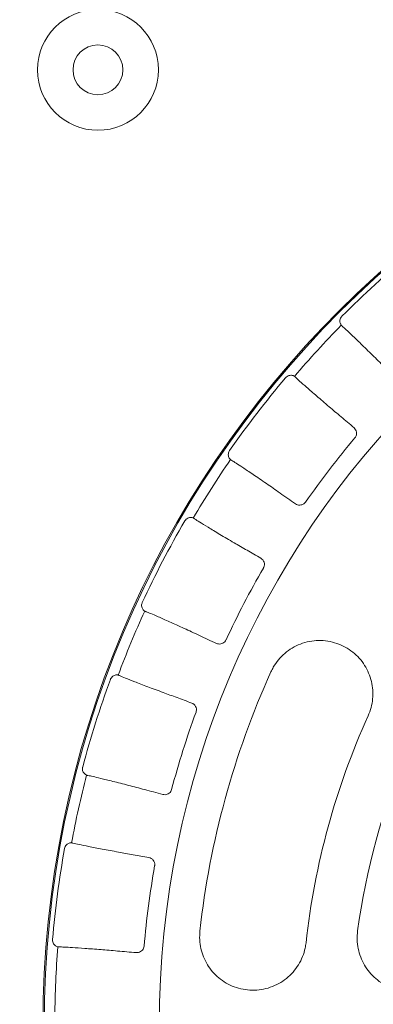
# Model space of a CAD drawing. Header units: centimetres. Extents: x -9388 to 91680, y -1419244 to 50347.
# Tile 134 of 183: x 38679 to 38728, y -689496 to -689358. Entities that reach past the tile are written whole.
import ezdxf

# ---------------------------------------------------------------- set-up
doc = ezdxf.new("R2010")
doc.units = ezdxf.units.CM
doc.layers.add('! wpusty dachowe_Nr_pióra__1', color=7, linetype='Continuous', lineweight=13)
doc.layers.add('Q_podkład', color=8, linetype='Continuous', lineweight=9)
doc.layers.add('Q_kd_wpusty', color=7, linetype='Continuous', lineweight=15, true_color=0x009901)

# ---------------------------------------------------------------- blocks, each defined once
blk = doc.blocks.new('PAB.02_RZUT DACHU')
at = {"layer": '! wpusty dachowe_Nr_pióra__1', "color": 8, "linetype": 'Continuous'}
blk.add_arc((38824, -709499.06), 142.08, 90, 270, dxfattribs=at)
blk = doc.blocks.new('A$C674D9795')
at = {"layer": 'Q_kd_wpusty', "linetype": 'Continuous'}
for centre, radius in [((0, 0), 25), ((0, 0), 25), ((-13.435, 13.435), 0.85), ((-13.435, 13.435), 0.85), ((0, 0), 14.191), ((0, 0), 14.191), ((-13.435, 13.435), 0.35), ((-13.435, 13.435), 0.35), ((0, 0), 12.574), ((0, 0), 12.574)]:
    blk.add_circle(centre, radius, dxfattribs=at)
for centre, radius, start, end in [((-13.435, 13.435), 1.5, 90, 180), ((-13.435, 13.435), 1.5, 90, 180), ((0, 0), 14.124, 129.8629, 135.1018), ((0, 0), 14.124, 129.8629, 135.1018), ((0, 0), 14.042, 135.4941, 139.4706), ((0, 0), 14.042, 135.494, 139.4707), ((0, 0), 14.042, 135.4941, 139.4706), ((0, 0), 14.042, 135.494, 139.4707), ((0, 0), 14.124, 139.8629, 145.1018), ((0, 0), 14.124, 139.8629, 145.1018), ((0, 0), 12.835, 139.9408, 145.0239), ((0, 0), 12.835, 139.9408, 145.0239), ((0, 0), 14.042, 145.494, 149.4707), ((0, 0), 14.042, 145.494, 149.4707), ((0, 0), 14.042, 145.4941, 149.4706), ((0, 0), 14.042, 145.4941, 149.4706), ((0, 0), 14.124, 149.8629, 155.1018), ((0, 0), 14.124, 149.8629, 155.1018), ((0, 0), 12.835, 149.9408, 155.0239), ((0, 0), 12.835, 149.9408, 155.0239), ((0, 0), 14.042, 155.4941, 159.4706), ((0, 0), 14.042, 155.494, 159.4707), ((0, 0), 14.042, 155.4941, 159.4706), ((0, 0), 14.042, 155.494, 159.4707), ((0, 0), 14.124, 159.8629, 165.1018), ((0, 0), 14.124, 159.8629, 165.1018), ((0, 0), 12.074, 155.6989, 173.6989), ((0, 0), 12.074, 155.6989, 173.6989), ((0, 0), 12.835, 159.9408, 165.0239), ((0, 0), 12.835, 159.9408, 165.0239), ((0, 0), 10.574, 155.6989, 173.6989), ((0, 0), 10.574, 155.6989, 173.6989), ((0, 0), 9.874, 157.1642, 172.2791), ((0, 0), 9.874, 157.1642, 172.2791), ((0, 0), 14.042, 165.494, 169.4707), ((0, 0), 14.042, 165.494, 169.4707), ((0, 0), 14.042, 165.4941, 169.4706), ((0, 0), 14.042, 165.4941, 169.4706), ((0, 0), 14.124, 169.8629, 175.1018), ((0, 0), 14.124, 169.8629, 175.1018), ((0, 0), 12.835, 169.9408, 175.0239), ((0, 0), 12.835, 169.9408, 175.0239), ((0, 0), 14.042, 175.4941, 179.4706), ((0, 0), 14.042, 175.4941, 179.4706)]:
    blk.add_arc(centre, radius, start, end, dxfattribs=at)
for points, knots in [([(-10.015, 9.843), (-10.017, 9.846), (-10.021, 9.852), (-10.031, 9.874), (-10.035, 9.901), (-10.031, 9.929), (-10.02, 9.953), (-10.009, 9.965), (-10.005, 9.97)], [0, 0, 0, 0, 0.258468, 0.444786, 0.600485, 0.756653, 0.902488, 1, 1, 1, 1]), ([(-10.015, 9.843), (-10.017, 9.846), (-10.021, 9.852), (-10.031, 9.874), (-10.035, 9.901), (-10.031, 9.929), (-10.02, 9.953), (-10.009, 9.965), (-10.005, 9.97)], [0, 0, 0, 0, 0.258468, 0.444786, 0.600485, 0.756653, 0.902488, 1, 1, 1, 1]), ([(-10.014, 9.843), (-10.014, 9.843), (-10.014, 9.843), (-10.015, 9.843), (-10.015, 9.843), (-10.014, 9.843), (-10.014, 9.843)], [0, 0, 0, 0, 1, 1, 1, 1.000004, 1.000004, 1.000004, 1.000004]), ([(-10.014, 9.843), (-10.014, 9.843), (-10.014, 9.843), (-10.015, 9.843), (-10.015, 9.843), (-10.014, 9.843), (-10.014, 9.843)], [0, 0, 0, 0, 1, 1, 1, 1.000004, 1.000004, 1.000004, 1.000004]), ([(-10, 9.829), (-9.984, 9.815), (-9.951, 9.786), (-9.863, 9.704), (-9.742, 9.586), (-9.586, 9.434), (-9.412, 9.261), (-9.285, 9.135), (-9.221, 9.071)], [0, 0, 0, 0, 0.149732, 0.302395, 0.483165, 0.669178, 0.832668, 1, 1, 1, 1]), ([(-10, 9.829), (-9.984, 9.815), (-9.951, 9.786), (-9.863, 9.704), (-9.742, 9.586), (-9.586, 9.434), (-9.412, 9.261), (-9.285, 9.135), (-9.221, 9.071)], [0, 0, 0, 0, 0.149732, 0.302395, 0.483165, 0.669178, 0.832668, 1, 1, 1, 1]), ([(-10.798, 9.105), (-10.791, 9.112), (-10.777, 9.126), (-10.75, 9.137), (-10.724, 9.141), (-10.701, 9.138), (-10.683, 9.132), (-10.675, 9.127), (-10.673, 9.125), (-10.673, 9.125)], [0, 0, 0, 0, 0.149283, 0.298683, 0.44526, 0.592081, 0.755032, 0.952729, 1, 1, 1, 1]), ([(-10.798, 9.105), (-10.791, 9.112), (-10.777, 9.126), (-10.75, 9.137), (-10.724, 9.141), (-10.701, 9.138), (-10.683, 9.132), (-10.675, 9.127), (-10.673, 9.125), (-10.673, 9.125)], [0, 0, 0, 0, 0.149283, 0.298683, 0.44526, 0.592081, 0.755032, 0.952729, 1, 1, 1, 1]), ([(-10.673, 9.125), (-10.673, 9.125), (-10.673, 9.125), (-10.673, 9.125), (-10.673, 9.125), (-10.673, 9.125), (-10.673, 9.125)], [0, 0, 0, 0, 1, 1, 1, 1.000004, 1.000004, 1.000004, 1.000004]), ([(-10.673, 9.125), (-10.673, 9.125), (-10.673, 9.125), (-10.673, 9.125), (-10.673, 9.125), (-10.673, 9.125), (-10.673, 9.125)], [0, 0, 0, 0, 1, 1, 1, 1.000004, 1.000004, 1.000004, 1.000004]), ([(-9.835, 8.402), (-9.897, 8.454), (-10.021, 8.558), (-10.199, 8.709), (-10.366, 8.852), (-10.503, 8.971), (-10.604, 9.061), (-10.639, 9.095), (-10.658, 9.112)], [0, 0, 0, 0, 0.148796, 0.300468, 0.48122, 0.667215, 0.831652, 1, 1, 1, 1]), ([(-9.835, 8.402), (-9.897, 8.454), (-10.021, 8.558), (-10.199, 8.709), (-10.366, 8.852), (-10.503, 8.971), (-10.604, 9.061), (-10.639, 9.095), (-10.658, 9.112)], [0, 0, 0, 0, 0.148796, 0.300468, 0.48122, 0.667215, 0.831652, 1, 1, 1, 1]), ([(-9.835, 8.402), (-9.827, 8.393), (-9.81, 8.376), (-9.799, 8.34), (-9.8, 8.304), (-9.811, 8.277), (-9.821, 8.264), (-9.824, 8.26)], [0, 0, 0, 0, 0.240564, 0.481596, 0.708702, 0.916756, 1, 1, 1, 1]), ([(-9.835, 8.402), (-9.827, 8.393), (-9.81, 8.376), (-9.799, 8.34), (-9.8, 8.304), (-9.811, 8.277), (-9.821, 8.264), (-9.824, 8.26)], [0, 0, 0, 0, 0.240564, 0.481596, 0.708702, 0.916756, 1, 1, 1, 1]), ([(-11.572, 7.955), (-11.575, 7.957), (-11.58, 7.962), (-11.594, 7.982), (-11.602, 8.008), (-11.603, 8.036), (-11.596, 8.062), (-11.588, 8.075), (-11.584, 8.081)], [0, 0, 0, 0, 0.258468, 0.444787, 0.600486, 0.756654, 0.902487, 1, 1, 1, 1]), ([(-11.572, 7.955), (-11.575, 7.957), (-11.58, 7.962), (-11.594, 7.982), (-11.602, 8.008), (-11.603, 8.036), (-11.596, 8.062), (-11.588, 8.075), (-11.584, 8.081)], [0, 0, 0, 0, 0.258468, 0.444787, 0.600486, 0.756654, 0.902487, 1, 1, 1, 1]), ([(-11.571, 7.954), (-11.571, 7.955), (-11.572, 7.955), (-11.572, 7.955), (-11.572, 7.955), (-11.571, 7.954), (-11.571, 7.954)], [0, 0, 0, 0, 1, 1, 1, 1.000004, 1.000004, 1.000004, 1.000004]), ([(-11.571, 7.954), (-11.571, 7.955), (-11.572, 7.955), (-11.572, 7.955), (-11.572, 7.955), (-11.571, 7.954), (-11.571, 7.954)], [0, 0, 0, 0, 1, 1, 1, 1.000004, 1.000004, 1.000004, 1.000004]), ([(-11.555, 7.943), (-11.536, 7.932), (-11.499, 7.909), (-11.399, 7.843), (-11.258, 7.749), (-11.079, 7.626), (-10.877, 7.486), (-10.731, 7.384), (-10.657, 7.332)], [0, 0, 0, 0, 0.149732, 0.302395, 0.483165, 0.669178, 0.832668, 1, 1, 1, 1]), ([(-11.555, 7.943), (-11.536, 7.932), (-11.499, 7.909), (-11.399, 7.843), (-11.258, 7.749), (-11.079, 7.626), (-10.877, 7.486), (-10.731, 7.384), (-10.657, 7.332)], [0, 0, 0, 0, 0.149732, 0.302395, 0.483165, 0.669178, 0.832668, 1, 1, 1, 1]), ([(-10.517, 7.357), (-10.524, 7.349), (-10.538, 7.333), (-10.567, 7.318), (-10.598, 7.313), (-10.63, 7.317), (-10.648, 7.327), (-10.657, 7.332)], [0, 0, 0, 0, 0.193208, 0.386197, 0.585283, 0.798592, 1, 1, 1, 1]), ([(-10.517, 7.357), (-10.524, 7.349), (-10.538, 7.333), (-10.567, 7.318), (-10.598, 7.313), (-10.63, 7.317), (-10.648, 7.327), (-10.657, 7.332)], [0, 0, 0, 0, 0.193208, 0.386197, 0.585283, 0.798592, 1, 1, 1, 1]), ([(-12.215, 7.091), (-12.209, 7.1), (-12.198, 7.116), (-12.174, 7.132), (-12.148, 7.14), (-12.125, 7.141), (-12.107, 7.138), (-12.098, 7.134), (-12.096, 7.133), (-12.095, 7.133)], [0, 0, 0, 0, 0.14928, 0.298682, 0.445259, 0.59208, 0.755032, 0.952729, 1, 1, 1, 1]), ([(-12.215, 7.091), (-12.209, 7.1), (-12.198, 7.116), (-12.174, 7.132), (-12.148, 7.14), (-12.125, 7.141), (-12.107, 7.138), (-12.098, 7.134), (-12.096, 7.133), (-12.095, 7.133)], [0, 0, 0, 0, 0.14928, 0.298682, 0.445259, 0.59208, 0.755032, 0.952729, 1, 1, 1, 1]), ([(-12.095, 7.133), (-12.095, 7.133), (-12.095, 7.133), (-12.095, 7.133), (-12.095, 7.133), (-12.095, 7.133), (-12.095, 7.133)], [0, 0, 0, 0, 1, 1, 1, 1.000004, 1.000004, 1.000004, 1.000004]), ([(-12.095, 7.133), (-12.095, 7.133), (-12.095, 7.133), (-12.095, 7.133), (-12.095, 7.133), (-12.095, 7.133), (-12.095, 7.133)], [0, 0, 0, 0, 1, 1, 1, 1.000004, 1.000004, 1.000004, 1.000004]), ([(-11.145, 6.566), (-11.211, 6.604), (-11.343, 6.681), (-11.539, 6.795), (-11.728, 6.907), (-11.89, 7.004), (-12.012, 7.079), (-12.056, 7.108), (-12.078, 7.123)], [0, 0, 0, 0, 0.140528, 0.283471, 0.464226, 0.650223, 0.82284, 1, 1, 1, 1]), ([(-11.145, 6.566), (-11.211, 6.604), (-11.343, 6.681), (-11.539, 6.795), (-11.728, 6.907), (-11.89, 7.004), (-12.012, 7.079), (-12.056, 7.108), (-12.078, 7.123)], [0, 0, 0, 0, 0.140528, 0.283471, 0.464226, 0.650223, 0.82284, 1, 1, 1, 1]), ([(-11.145, 6.566), (-11.135, 6.559), (-11.116, 6.545), (-11.098, 6.512), (-11.093, 6.476), (-11.099, 6.447), (-11.107, 6.433), (-11.109, 6.429)], [0, 0, 0, 0, 0.240565, 0.481595, 0.708702, 0.916758, 1, 1, 1, 1]), ([(-11.145, 6.566), (-11.135, 6.559), (-11.116, 6.545), (-11.098, 6.512), (-11.093, 6.476), (-11.099, 6.447), (-11.107, 6.433), (-11.109, 6.429)], [0, 0, 0, 0, 0.240565, 0.481595, 0.708702, 0.916758, 1, 1, 1, 1]), ([(-12.777, 5.824), (-12.781, 5.827), (-12.787, 5.83), (-12.804, 5.848), (-12.816, 5.871), (-12.822, 5.899), (-12.82, 5.926), (-12.814, 5.94), (-12.812, 5.946)], [0, 0, 0, 0, 0.258467, 0.444788, 0.600486, 0.756654, 0.90249, 1, 1, 1, 1]), ([(-12.777, 5.824), (-12.781, 5.827), (-12.787, 5.83), (-12.804, 5.848), (-12.816, 5.871), (-12.822, 5.899), (-12.82, 5.926), (-12.814, 5.94), (-12.812, 5.946)], [0, 0, 0, 0, 0.258467, 0.444788, 0.600486, 0.756654, 0.90249, 1, 1, 1, 1]), ([(-12.777, 5.824), (-12.777, 5.824), (-12.777, 5.824), (-12.777, 5.824), (-12.777, 5.824), (-12.777, 5.824), (-12.777, 5.824)], [0, 0, 0, 0, 1, 1, 1, 1.000004, 1.000004, 1.000004, 1.000004]), ([(-12.777, 5.824), (-12.777, 5.824), (-12.777, 5.824), (-12.777, 5.824), (-12.777, 5.824), (-12.777, 5.824), (-12.777, 5.824)], [0, 0, 0, 0, 1, 1, 1, 1.000004, 1.000004, 1.000004, 1.000004]), ([(-12.759, 5.816), (-12.738, 5.808), (-12.697, 5.792), (-12.587, 5.745), (-12.433, 5.676), (-12.235, 5.586), (-12.012, 5.484), (-11.85, 5.408), (-11.768, 5.37)], [0, 0, 0, 0, 0.149732, 0.302395, 0.483165, 0.669178, 0.832668, 1, 1, 1, 1]), ([(-12.759, 5.816), (-12.738, 5.808), (-12.697, 5.792), (-12.587, 5.745), (-12.433, 5.676), (-12.235, 5.586), (-12.012, 5.484), (-11.85, 5.408), (-11.768, 5.37)], [0, 0, 0, 0, 0.149732, 0.302395, 0.483165, 0.669178, 0.832668, 1, 1, 1, 1]), ([(-11.635, 5.419), (-11.64, 5.41), (-11.651, 5.392), (-11.677, 5.372), (-11.707, 5.361), (-11.739, 5.36), (-11.758, 5.367), (-11.768, 5.37)], [0, 0, 0, 0, 0.19321, 0.386195, 0.585282, 0.798597, 1, 1, 1, 1]), ([(-11.635, 5.419), (-11.64, 5.41), (-11.651, 5.392), (-11.677, 5.372), (-11.707, 5.361), (-11.739, 5.36), (-11.758, 5.367), (-11.768, 5.37)], [0, 0, 0, 0, 0.19321, 0.386195, 0.585282, 0.798597, 1, 1, 1, 1]), ([(-9.637, 4.352), (-9.622, 4.39), (-9.592, 4.467), (-9.571, 4.59), (-9.569, 4.713), (-9.588, 4.836), (-9.627, 4.953), (-9.684, 5.064), (-9.76, 5.164), (-9.852, 5.251), (-9.959, 5.321), (-10.077, 5.373), (-10.203, 5.405), (-10.333, 5.414), (-10.463, 5.4), (-10.589, 5.365), (-10.706, 5.308), (-10.811, 5.233), (-10.9, 5.142), (-10.964, 5.052), (-10.993, 4.991), (-11.004, 4.969)], [0, 0, 0, 0, 0.051863, 0.103729, 0.155562, 0.2074, 0.259906, 0.312418, 0.366222, 0.420031, 0.475168, 0.530307, 0.586182, 0.642052, 0.697703, 0.753347, 0.807845, 0.862337, 0.915376, 0.968411, 1, 1, 1, 1]), ([(-9.637, 4.352), (-9.622, 4.39), (-9.592, 4.467), (-9.571, 4.59), (-9.569, 4.713), (-9.588, 4.836), (-9.627, 4.953), (-9.684, 5.064), (-9.76, 5.164), (-9.852, 5.251), (-9.959, 5.321), (-10.077, 5.373), (-10.203, 5.405), (-10.333, 5.414), (-10.463, 5.4), (-10.589, 5.365), (-10.706, 5.308), (-10.811, 5.233), (-10.9, 5.142), (-10.964, 5.052), (-10.993, 4.991), (-11.004, 4.969)], [0, 0, 0, 0, 0.051863, 0.103729, 0.155562, 0.2074, 0.259906, 0.312418, 0.366222, 0.420031, 0.475168, 0.530307, 0.586182, 0.642052, 0.697703, 0.753347, 0.807845, 0.862337, 0.915376, 0.968411, 1, 1, 1, 1]), ([(-13.261, 4.863), (-13.257, 4.871), (-13.248, 4.889), (-13.227, 4.909), (-13.204, 4.922), (-13.181, 4.927), (-13.162, 4.927), (-13.153, 4.925), (-13.151, 4.925), (-13.15, 4.924)], [0, 0, 0, 0, 0.149282, 0.298682, 0.44526, 0.592081, 0.755032, 0.95273, 1, 1, 1, 1]), ([(-13.261, 4.863), (-13.257, 4.871), (-13.248, 4.889), (-13.227, 4.909), (-13.204, 4.922), (-13.181, 4.927), (-13.162, 4.927), (-13.153, 4.925), (-13.151, 4.925), (-13.15, 4.924)], [0, 0, 0, 0, 0.149282, 0.298682, 0.44526, 0.592081, 0.755032, 0.95273, 1, 1, 1, 1]), ([(-13.15, 4.924), (-13.15, 4.924), (-13.15, 4.924), (-13.15, 4.924), (-13.15, 4.924), (-13.15, 4.924), (-13.15, 4.924)], [0, 0, 0, 0, 1, 1, 1, 1.000004, 1.000004, 1.000004, 1.000004]), ([(-13.15, 4.924), (-13.15, 4.924), (-13.15, 4.924), (-13.15, 4.924), (-13.15, 4.924), (-13.15, 4.924), (-13.15, 4.924)], [0, 0, 0, 0, 1, 1, 1, 1.000004, 1.000004, 1.000004, 1.000004]), ([(-12.116, 4.531), (-12.186, 4.557), (-12.328, 4.609), (-12.539, 4.687), (-12.745, 4.764), (-12.922, 4.832), (-13.058, 4.885), (-13.107, 4.906), (-13.131, 4.917)], [0, 0, 0, 0, 0.138266, 0.278829, 0.459586, 0.645585, 0.820429, 1, 1, 1, 1]), ([(-12.116, 4.531), (-12.186, 4.557), (-12.328, 4.609), (-12.539, 4.687), (-12.745, 4.764), (-12.922, 4.832), (-13.058, 4.885), (-13.107, 4.906), (-13.131, 4.917)], [0, 0, 0, 0, 0.138266, 0.278829, 0.459586, 0.645585, 0.820429, 1, 1, 1, 1]), ([(-12.116, 4.531), (-12.105, 4.526), (-12.083, 4.515), (-12.06, 4.486), (-12.049, 4.451), (-12.05, 4.422), (-12.055, 4.407), (-12.056, 4.402)], [0, 0, 0, 0, 0.240564, 0.481597, 0.708703, 0.916759, 1, 1, 1, 1]), ([(-12.116, 4.531), (-12.105, 4.526), (-12.083, 4.515), (-12.06, 4.486), (-12.049, 4.451), (-12.05, 4.422), (-12.055, 4.407), (-12.056, 4.402)], [0, 0, 0, 0, 0.240564, 0.481597, 0.708703, 0.916759, 1, 1, 1, 1]), ([(-13.594, 3.517), (-13.598, 3.519), (-13.605, 3.521), (-13.625, 3.536), (-13.641, 3.557), (-13.652, 3.583), (-13.654, 3.609), (-13.651, 3.625), (-13.65, 3.631)], [0, 0, 0, 0, 0.258469, 0.44479, 0.600485, 0.756653, 0.90249, 1, 1, 1, 1]), ([(-13.594, 3.517), (-13.598, 3.519), (-13.605, 3.521), (-13.625, 3.536), (-13.641, 3.557), (-13.652, 3.583), (-13.654, 3.609), (-13.651, 3.625), (-13.65, 3.631)], [0, 0, 0, 0, 0.258469, 0.44479, 0.600485, 0.756653, 0.90249, 1, 1, 1, 1]), ([(-13.594, 3.517), (-13.594, 3.517), (-13.594, 3.517), (-13.594, 3.517), (-13.594, 3.517), (-13.594, 3.517), (-13.594, 3.517)], [0, 0, 0, 0, 1, 1, 1, 1.000004, 1.000004, 1.000004, 1.000004]), ([(-13.594, 3.517), (-13.594, 3.517), (-13.594, 3.517), (-13.594, 3.517), (-13.594, 3.517), (-13.594, 3.517), (-13.594, 3.517)], [0, 0, 0, 0, 1, 1, 1, 1.000004, 1.000004, 1.000004, 1.000004]), ([(-13.575, 3.512), (-13.553, 3.508), (-13.51, 3.499), (-13.394, 3.472), (-13.23, 3.431), (-13.019, 3.377), (-12.781, 3.315), (-12.609, 3.269), (-12.522, 3.245)], [0, 0, 0, 0, 0.149732, 0.302395, 0.483165, 0.669178, 0.832668, 1, 1, 1, 1]), ([(-13.575, 3.512), (-13.553, 3.508), (-13.51, 3.499), (-13.394, 3.472), (-13.23, 3.431), (-13.019, 3.377), (-12.781, 3.315), (-12.609, 3.269), (-12.522, 3.245)], [0, 0, 0, 0, 0.149732, 0.302395, 0.483165, 0.669178, 0.832668, 1, 1, 1, 1]), ([(-12.399, 3.317), (-12.403, 3.307), (-12.41, 3.287), (-12.432, 3.263), (-12.46, 3.247), (-12.491, 3.24), (-12.512, 3.244), (-12.522, 3.245)], [0, 0, 0, 0, 0.193211, 0.386194, 0.585286, 0.798595, 1, 1, 1, 1]), ([(-12.399, 3.317), (-12.403, 3.307), (-12.41, 3.287), (-12.432, 3.263), (-12.46, 3.247), (-12.491, 3.24), (-12.512, 3.244), (-12.522, 3.245)], [0, 0, 0, 0, 0.193211, 0.386194, 0.585286, 0.798595, 1, 1, 1, 1]), ([(-13.904, 2.486), (-13.901, 2.495), (-13.896, 2.515), (-13.879, 2.538), (-13.858, 2.554), (-13.836, 2.563), (-13.818, 2.566), (-13.809, 2.566), (-13.806, 2.566), (-13.806, 2.566)], [0, 0, 0, 0, 0.149282, 0.298683, 0.445258, 0.592082, 0.755032, 0.95273, 1, 1, 1, 1]), ([(-13.904, 2.486), (-13.901, 2.495), (-13.896, 2.515), (-13.879, 2.538), (-13.858, 2.554), (-13.836, 2.563), (-13.818, 2.566), (-13.809, 2.566), (-13.806, 2.566), (-13.806, 2.566)], [0, 0, 0, 0, 0.149282, 0.298683, 0.445258, 0.592082, 0.755032, 0.95273, 1, 1, 1, 1]), ([(-13.806, 2.566), (-13.806, 2.566), (-13.805, 2.566), (-13.805, 2.566), (-13.805, 2.566), (-13.806, 2.566), (-13.806, 2.566)], [0, 0, 0, 0, 1, 1, 1, 1.000004, 1.000004, 1.000004, 1.000004]), ([(-13.806, 2.566), (-13.806, 2.566), (-13.805, 2.566), (-13.805, 2.566), (-13.805, 2.566), (-13.806, 2.566), (-13.806, 2.566)], [0, 0, 0, 0, 1, 1, 1, 1.000004, 1.000004, 1.000004, 1.000004]), ([(-12.719, 2.359), (-12.793, 2.372), (-12.944, 2.398), (-13.166, 2.439), (-13.383, 2.479), (-13.568, 2.515), (-13.709, 2.544), (-13.76, 2.556), (-13.786, 2.562)], [0, 0, 0, 0, 0.140134, 0.282661, 0.463416, 0.649414, 0.822419, 1, 1, 1, 1]), ([(-12.719, 2.359), (-12.793, 2.372), (-12.944, 2.398), (-13.166, 2.439), (-13.383, 2.479), (-13.568, 2.515), (-13.709, 2.544), (-13.76, 2.556), (-13.786, 2.562)], [0, 0, 0, 0, 0.140134, 0.282661, 0.463416, 0.649414, 0.822419, 1, 1, 1, 1]), ([(-12.719, 2.359), (-12.707, 2.355), (-12.684, 2.349), (-12.656, 2.323), (-12.639, 2.291), (-12.635, 2.262), (-12.637, 2.246), (-12.638, 2.242)], [0, 0, 0, 0, 0.240565, 0.481598, 0.708704, 0.916759, 1, 1, 1, 1]), ([(-12.719, 2.359), (-12.707, 2.355), (-12.684, 2.349), (-12.656, 2.323), (-12.639, 2.291), (-12.635, 2.262), (-12.637, 2.246), (-12.638, 2.242)], [0, 0, 0, 0, 0.240565, 0.481598, 0.708704, 0.916759, 1, 1, 1, 1]), ([(-12.001, 1.325), (-12.004, 1.284), (-12.009, 1.201), (-11.991, 1.078), (-11.954, 0.96), (-11.898, 0.85), (-11.825, 0.75), (-11.736, 0.663), (-11.634, 0.591), (-11.519, 0.537), (-11.396, 0.503), (-11.267, 0.489), (-11.138, 0.499), (-11.011, 0.53), (-10.891, 0.583), (-10.783, 0.656), (-10.689, 0.746), (-10.613, 0.849), (-10.556, 0.964), (-10.523, 1.069), (-10.514, 1.136), (-10.51, 1.161)], [0, 0, 0, 0, 0.05185, 0.103702, 0.155521, 0.207345, 0.259848, 0.312358, 0.366177, 0.420001, 0.475159, 0.530318, 0.586198, 0.642074, 0.69771, 0.753339, 0.807817, 0.862288, 0.91532, 0.968349, 1, 1, 1, 1]), ([(-12.001, 1.325), (-12.004, 1.284), (-12.009, 1.201), (-11.991, 1.078), (-11.954, 0.96), (-11.898, 0.85), (-11.825, 0.75), (-11.736, 0.663), (-11.634, 0.591), (-11.519, 0.537), (-11.396, 0.503), (-11.267, 0.489), (-11.138, 0.499), (-11.011, 0.53), (-10.891, 0.583), (-10.783, 0.656), (-10.689, 0.746), (-10.613, 0.849), (-10.556, 0.964), (-10.523, 1.069), (-10.514, 1.136), (-10.51, 1.161)], [0, 0, 0, 0, 0.05185, 0.103702, 0.155521, 0.207345, 0.259848, 0.312358, 0.366177, 0.420001, 0.475159, 0.530318, 0.586198, 0.642074, 0.69771, 0.753339, 0.807817, 0.862288, 0.91532, 0.968349, 1, 1, 1, 1]), ([(-9.785, 1.327), (-9.788, 1.285), (-9.795, 1.202), (-9.78, 1.078), (-9.745, 0.958), (-9.692, 0.845), (-9.62, 0.743), (-9.532, 0.654), (-9.429, 0.58), (-9.316, 0.524), (-9.193, 0.488), (-9.066, 0.472), (-8.937, 0.48), (-8.811, 0.508), (-8.692, 0.558), (-8.583, 0.628), (-8.488, 0.715), (-8.409, 0.816), (-8.349, 0.928), (-8.314, 1.033), (-8.302, 1.1), (-8.298, 1.125)], [0, 0, 0, 0, 0.052503, 0.105007, 0.157489, 0.209974, 0.262917, 0.315864, 0.36964, 0.42342, 0.478079, 0.532739, 0.587827, 0.642913, 0.697842, 0.752765, 0.806946, 0.861123, 0.914387, 0.96765, 1, 1, 1, 1]), ([(-9.785, 1.327), (-9.788, 1.285), (-9.795, 1.202), (-9.78, 1.078), (-9.745, 0.958), (-9.692, 0.845), (-9.62, 0.743), (-9.532, 0.654), (-9.429, 0.58), (-9.316, 0.524), (-9.193, 0.488), (-9.066, 0.472), (-8.937, 0.48), (-8.811, 0.508), (-8.692, 0.558), (-8.583, 0.628), (-8.488, 0.715), (-8.409, 0.816), (-8.349, 0.928), (-8.314, 1.033), (-8.302, 1.1), (-8.298, 1.125)], [0, 0, 0, 0, 0.052503, 0.105007, 0.157489, 0.209974, 0.262917, 0.315864, 0.36964, 0.42342, 0.478079, 0.532739, 0.587827, 0.642913, 0.697842, 0.752765, 0.806946, 0.861123, 0.914387, 0.96765, 1, 1, 1, 1]), ([(-13.999, 1.103), (-14.003, 1.104), (-14.01, 1.105), (-14.032, 1.116), (-14.051, 1.134), (-14.066, 1.158), (-14.073, 1.184), (-14.073, 1.2), (-14.073, 1.206)], [0, 0, 0, 0, 0.258469, 0.444789, 0.600485, 0.756655, 0.902489, 1, 1, 1, 1]), ([(-13.999, 1.103), (-14.003, 1.104), (-14.01, 1.105), (-14.032, 1.116), (-14.051, 1.134), (-14.066, 1.158), (-14.073, 1.184), (-14.073, 1.2), (-14.073, 1.206)], [0, 0, 0, 0, 0.258469, 0.444789, 0.600485, 0.756655, 0.902489, 1, 1, 1, 1]), ([(-12.787, 1.113), (-12.788, 1.103), (-12.792, 1.082), (-12.81, 1.054), (-12.835, 1.034), (-12.864, 1.022), (-12.885, 1.022), (-12.895, 1.022)], [0, 0, 0, 0, 0.19321, 0.386197, 0.585284, 0.798591, 1, 1, 1, 1]), ([(-12.787, 1.113), (-12.788, 1.103), (-12.792, 1.082), (-12.81, 1.054), (-12.835, 1.034), (-12.864, 1.022), (-12.885, 1.022), (-12.895, 1.022)], [0, 0, 0, 0, 0.19321, 0.386197, 0.585284, 0.798591, 1, 1, 1, 1]), ([(-13.998, 1.103), (-13.998, 1.103), (-13.999, 1.103), (-13.999, 1.103), (-13.999, 1.103), (-13.998, 1.103), (-13.998, 1.103)], [0, 0, 0, 0, 1, 1, 1, 1.000004, 1.000004, 1.000004, 1.000004]), ([(-13.998, 1.103), (-13.998, 1.103), (-13.999, 1.103), (-13.999, 1.103), (-13.999, 1.103), (-13.998, 1.103), (-13.998, 1.103)], [0, 0, 0, 0, 1, 1, 1, 1.000004, 1.000004, 1.000004, 1.000004]), ([(-13.978, 1.102), (-13.957, 1.101), (-13.913, 1.1), (-13.793, 1.093), (-13.625, 1.082), (-13.407, 1.065), (-13.163, 1.045), (-12.985, 1.029), (-12.895, 1.022)], [0, 0, 0, 0, 0.149732, 0.302395, 0.483165, 0.669178, 0.832667, 1, 1, 1, 1]), ([(-13.978, 1.102), (-13.957, 1.101), (-13.913, 1.1), (-13.793, 1.093), (-13.625, 1.082), (-13.407, 1.065), (-13.163, 1.045), (-12.985, 1.029), (-12.895, 1.022)], [0, 0, 0, 0, 0.149732, 0.302395, 0.483165, 0.669178, 0.832667, 1, 1, 1, 1])]:
    blk.add_open_spline(points, degree=3, knots=knots, dxfattribs=at)
for points in [[(-10, 9.829), (-10.014, 9.843)], [(-10, 9.829), (-10.014, 9.843)], [(-10.673, 9.125), (-10.658, 9.112)], [(-10.673, 9.125), (-10.658, 9.112)], [(-11.555, 7.943), (-11.571, 7.954)], [(-11.555, 7.943), (-11.571, 7.954)], [(-12.095, 7.133), (-12.078, 7.123)], [(-12.095, 7.133), (-12.078, 7.123)], [(-12.759, 5.816), (-12.777, 5.824)], [(-12.759, 5.816), (-12.777, 5.824)], [(-13.15, 4.924), (-13.131, 4.917)], [(-13.15, 4.924), (-13.131, 4.917)], [(-13.575, 3.512), (-13.594, 3.517)], [(-13.575, 3.512), (-13.594, 3.517)], [(-13.805, 2.566), (-13.786, 2.562)], [(-13.805, 2.566), (-13.786, 2.562)], [(-13.978, 1.102), (-13.998, 1.103)], [(-13.978, 1.102), (-13.998, 1.103)]]:
    blk.add_open_spline(points, degree=1, dxfattribs=at)

msp = doc.modelspace()

# ---------------------------------------------------------------- block references
at = {"xscale": 10, "yscale": 10, "zscale": 10}
msp.add_blockref('A$C674D9795', (38824, -689499.06), dxfattribs=at)
at = {"layer": 'Q_podkład'}
msp.add_blockref('PAB.02_RZUT DACHU', (0, 20000), dxfattribs=at)

doc.saveas('drawing.dxf')
